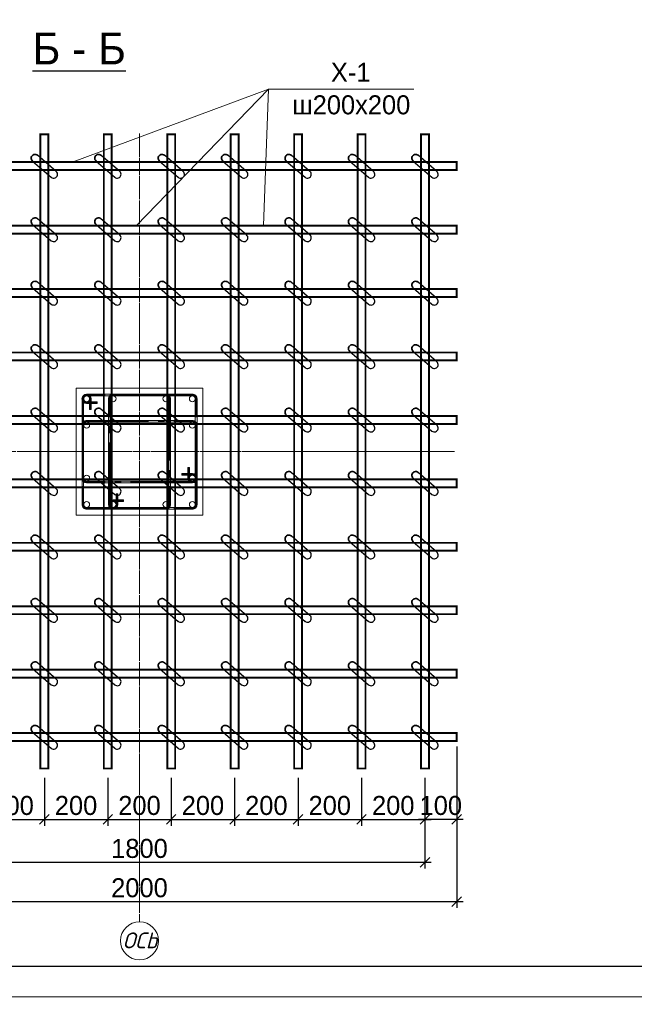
# Model space of a CAD drawing. Header units: millimetres. Extents: x -33345 to 4712671, y -3392 to 121473.
# Tile 114 of 256: x 716933 to 727106, y 44377 to 60674. Entities that reach past the tile are written whole.
import ezdxf

# ---------------------------------------------------------------- set-up
doc = ezdxf.new("R2010")
doc.units = ezdxf.units.MM
doc.linetypes.add('AM_DIN_G_W050', pattern=[13.75, 9.75, -1.5, 1, -1.5])
doc.linetypes.add('ГОСТ 2.303 5', pattern=[24, 20, -1.5, 1, -1.5])
for name, color, linetype in [('1', 7, 'Continuous'), ('_ось', 130, 'Continuous'), ('A _razmer rtt', 164, 'Continuous'), ('СПДС_РАЗМЕРЫ', 7, 'Continuous')]:
    doc.layers.add(name, color=color, linetype=linetype)
for name, color, linetype, lineweight in [('Lina', 7, 'Continuous', 20), ('w-line', 7, 'Continuous', 0), ('w-Армирования', 172, 'Continuous', 30), ('w-выноски', 7, 'Continuous', 0), ('КЖ Текст', 250, 'Continuous', 15), ('СПДС_w-ось', 4, 'Continuous', 0)]:
    doc.layers.add(name, color=color, linetype=linetype, lineweight=lineweight)
doc.styles.add('ISO', font='isocpeui.ttf')
doc.styles.get("Standard").update_dxf_attribs({"font": 'arial.ttf'})
doc.styles.add('Toxur', font='isocpeui.ttf', dxfattribs={"height": 250})
doc.styles.add('X-U-RW-01$0$StyleROMANS', font='GOTHIC.TTF')
doc.dimstyles.new('М100', dxfattribs={"dimscale": 100, "dimtxt": 3, "dimasz": 1.5, "dimexe": 1, "dimexo": 1.5, "dimgap": 0.6, "dimtad": 1, "dimdec": 0, "dimtxsty": 'Standard', "dimblk": 'OBLIQUE', "dimcen": 2.5, "dimdle": 1, "dimadec": 0, "dimazin": 0, "dimtfac": 1, "dimtdec": 0, "dimtmove": 0, "dimatfit": 3, "dimldrblk": 'OBLIQUE', "dimfxl": 1.25, "dimarcsym": 0})

# ---------------------------------------------------------------- blocks, each defined once
blk = doc.blocks.new('awe4tD')
at = {"layer": 'Lina', "ltscale": 10}
blk.add_lwpolyline([(-44239015, 22734378), (-44314815, 22734378), (-44314815, 22776378), (-44239015, 22776378)], close=True, dxfattribs=at)
at = {"layer": 'Lina', "lineweight": 30, "ltscale": 10}
blk.add_lwpolyline([(-44239515, 22734878), (-44312815, 22734878), (-44312815, 22775878), (-44239515, 22775878)], close=True, dxfattribs=at)
blk = doc.blocks.new('_Oblique')
at = {"color": 0, "linetype": 'ByBlock', "lineweight": -2}
blk.add_line((-0.5, -0.5), (0.5, 0.5), dxfattribs=at)
blk = doc.blocks.new('*D95')
at = {"layer": 'Defpoints', "color": 0, "lineweight": 13, "ltscale": 4, "transparency": 16777216}
for p in [(1227094, -267564), (1227594, -267564), (1227094, -268367)]:
    blk.add_point(p, dxfattribs=at)
at = {"layer": 'СПДС_РАЗМЕРЫ', "color": 0, "lineweight": -2, "ltscale": 4, "transparency": 16777216}
for p, q in [((1227094, -267714), (1227094, -268467)), ((1227594, -267714), (1227594, -268467)), ((1227694, -268367), (1226994, -268367))]:
    blk.add_line(p, q, dxfattribs=at)
at = {"layer": 'СПДС_РАЗМЕРЫ', "color": 0, "lineweight": -2, "ltscale": 4, "transparency": 16777216, "xscale": 150, "yscale": 150, "zscale": 150, "rotation": 180}
blk.add_blockref('_Oblique', (1227094, -268367), dxfattribs=at)
at = {"layer": 'СПДС_РАЗМЕРЫ', "color": 0, "lineweight": -2, "ltscale": 4, "transparency": 16777216, "xscale": 150, "yscale": 150, "zscale": 150}
blk.add_blockref('_Oblique', (1227594, -268367), dxfattribs=at)
at = {"layer": 'СПДС_РАЗМЕРЫ', "color": 0, "ltscale": 4, "transparency": 16777216, "insert": (1227344, -268149), "char_height": 300, "attachment_point": 5, "style": 'X-U-RW-01$0$StyleROMANS'}
blk.add_mtext('100', dxfattribs=at)
blk = doc.blocks.new('*D96')
at = {"layer": 'Defpoints', "color": 0, "lineweight": 13, "ltscale": 4, "transparency": 16777216}
for p in [(1218094, -267564), (1227094, -267564), (1227094, -269043)]:
    blk.add_point(p, dxfattribs=at)
at = {"layer": 'СПДС_РАЗМЕРЫ', "color": 0, "lineweight": -2, "ltscale": 4, "transparency": 16777216}
for p, q in [((1218094, -267714), (1218094, -269143)), ((1227094, -267714), (1227094, -269143)), ((1217994, -269043), (1227194, -269043))]:
    blk.add_line(p, q, dxfattribs=at)
at = {"layer": 'СПДС_РАЗМЕРЫ', "color": 0, "lineweight": -2, "ltscale": 4, "transparency": 16777216, "xscale": 150, "yscale": 150, "zscale": 150, "rotation": 180}
blk.add_blockref('_Oblique', (1218094, -269043), dxfattribs=at)
at = {"layer": 'СПДС_РАЗМЕРЫ', "color": 0, "lineweight": -2, "ltscale": 4, "transparency": 16777216, "xscale": 150, "yscale": 150, "zscale": 150}
blk.add_blockref('_Oblique', (1227094, -269043), dxfattribs=at)
at = {"layer": 'СПДС_РАЗМЕРЫ', "color": 0, "ltscale": 4, "transparency": 16777216, "insert": (1222594, -268826), "char_height": 300, "attachment_point": 5, "style": 'X-U-RW-01$0$StyleROMANS'}
blk.add_mtext('1800', dxfattribs=at)
blk = doc.blocks.new('*D97')
at = {"layer": 'Defpoints', "color": 0, "lineweight": 13, "ltscale": 4, "transparency": 16777216}
for p in [(1227594, -267065), (1217594, -267128), (1227594, -269663)]:
    blk.add_point(p, dxfattribs=at)
at = {"layer": 'СПДС_РАЗМЕРЫ', "color": 0, "lineweight": -2, "ltscale": 4, "transparency": 16777216}
for p, q in [((1227594, -267215), (1227594, -269763)), ((1217594, -267278), (1217594, -269763)), ((1217494, -269663), (1227694, -269663))]:
    blk.add_line(p, q, dxfattribs=at)
at = {"layer": 'СПДС_РАЗМЕРЫ', "color": 0, "lineweight": -2, "ltscale": 4, "transparency": 16777216, "xscale": 150, "yscale": 150, "zscale": 150, "rotation": 180}
blk.add_blockref('_Oblique', (1217594, -269663), dxfattribs=at)
at = {"layer": 'СПДС_РАЗМЕРЫ', "color": 0, "lineweight": -2, "ltscale": 4, "transparency": 16777216, "xscale": 150, "yscale": 150, "zscale": 150}
blk.add_blockref('_Oblique', (1227594, -269663), dxfattribs=at)
at = {"layer": 'СПДС_РАЗМЕРЫ', "color": 0, "ltscale": 4, "transparency": 16777216, "insert": (1222594, -269446), "char_height": 300, "attachment_point": 5, "style": 'X-U-RW-01$0$StyleROMANS'}
blk.add_mtext('2000', dxfattribs=at)
blk = doc.blocks.new('*D102')
at = {"layer": 'Defpoints', "color": 0, "lineweight": 13, "ltscale": 4, "transparency": 16777216}
for p in [(1223094, -267564), (1224094, -267564), (1224094, -268367)]:
    blk.add_point(p, dxfattribs=at)
at = {"layer": 'СПДС_РАЗМЕРЫ', "color": 0, "lineweight": -2, "ltscale": 4, "transparency": 16777216}
for p, q in [((1223094, -267714), (1223094, -268467)), ((1224094, -267714), (1224094, -268467)), ((1222994, -268367), (1224194, -268367))]:
    blk.add_line(p, q, dxfattribs=at)
at = {"layer": 'СПДС_РАЗМЕРЫ', "color": 0, "lineweight": -2, "ltscale": 4, "transparency": 16777216, "xscale": 150, "yscale": 150, "zscale": 150, "rotation": 180}
blk.add_blockref('_Oblique', (1223094, -268367), dxfattribs=at)
at = {"layer": 'СПДС_РАЗМЕРЫ', "color": 0, "lineweight": -2, "ltscale": 4, "transparency": 16777216, "xscale": 150, "yscale": 150, "zscale": 150}
blk.add_blockref('_Oblique', (1224094, -268367), dxfattribs=at)
at = {"layer": 'СПДС_РАЗМЕРЫ', "color": 0, "ltscale": 4, "transparency": 16777216, "insert": (1223594, -268149), "char_height": 300, "attachment_point": 5, "style": 'X-U-RW-01$0$StyleROMANS'}
blk.add_mtext('200', dxfattribs=at)
blk = doc.blocks.new('*D103')
at = {"layer": 'Defpoints', "color": 0, "lineweight": 13, "ltscale": 4, "transparency": 16777216}
for p in [(1224094, -267564), (1225094, -267564), (1225094, -268367)]:
    blk.add_point(p, dxfattribs=at)
at = {"layer": 'СПДС_РАЗМЕРЫ', "color": 0, "lineweight": -2, "ltscale": 4, "transparency": 16777216}
for p, q in [((1224094, -267714), (1224094, -268467)), ((1225094, -267714), (1225094, -268467)), ((1223994, -268367), (1225194, -268367))]:
    blk.add_line(p, q, dxfattribs=at)
at = {"layer": 'СПДС_РАЗМЕРЫ', "color": 0, "lineweight": -2, "ltscale": 4, "transparency": 16777216, "xscale": 150, "yscale": 150, "zscale": 150, "rotation": 180}
blk.add_blockref('_Oblique', (1224094, -268367), dxfattribs=at)
at = {"layer": 'СПДС_РАЗМЕРЫ', "color": 0, "lineweight": -2, "ltscale": 4, "transparency": 16777216, "xscale": 150, "yscale": 150, "zscale": 150}
blk.add_blockref('_Oblique', (1225094, -268367), dxfattribs=at)
at = {"layer": 'СПДС_РАЗМЕРЫ', "color": 0, "ltscale": 4, "transparency": 16777216, "insert": (1224594, -268149), "char_height": 300, "attachment_point": 5, "style": 'X-U-RW-01$0$StyleROMANS'}
blk.add_mtext('200', dxfattribs=at)
blk = doc.blocks.new('*D104')
at = {"layer": 'Defpoints', "color": 0, "lineweight": 13, "ltscale": 4, "transparency": 16777216}
for p in [(1225094, -267564), (1226094, -267564), (1226094, -268367)]:
    blk.add_point(p, dxfattribs=at)
at = {"layer": 'СПДС_РАЗМЕРЫ', "color": 0, "lineweight": -2, "ltscale": 4, "transparency": 16777216}
for p, q in [((1225094, -267714), (1225094, -268467)), ((1226094, -267714), (1226094, -268467)), ((1224994, -268367), (1226194, -268367))]:
    blk.add_line(p, q, dxfattribs=at)
at = {"layer": 'СПДС_РАЗМЕРЫ', "color": 0, "lineweight": -2, "ltscale": 4, "transparency": 16777216, "xscale": 150, "yscale": 150, "zscale": 150, "rotation": 180}
blk.add_blockref('_Oblique', (1225094, -268367), dxfattribs=at)
at = {"layer": 'СПДС_РАЗМЕРЫ', "color": 0, "lineweight": -2, "ltscale": 4, "transparency": 16777216, "xscale": 150, "yscale": 150, "zscale": 150}
blk.add_blockref('_Oblique', (1226094, -268367), dxfattribs=at)
at = {"layer": 'СПДС_РАЗМЕРЫ', "color": 0, "ltscale": 4, "transparency": 16777216, "insert": (1225594, -268149), "char_height": 300, "attachment_point": 5, "style": 'X-U-RW-01$0$StyleROMANS'}
blk.add_mtext('200', dxfattribs=at)
blk = doc.blocks.new('sdfdsf')
at = {"layer": '_ось', "color": 0, "linetype": 'AM_DIN_G_W050', "lineweight": 13, "ltscale": 100}
for points in [[(1363812, -15776), (1363812, -15610, 1), (1363692, -15610), (1363692, -17276, 0.414214), (1363752, -17336), (1365419, -17336, 0.414214), (1365479, -17276), (1365479, -15610, 0.414214), (1365419, -15550), (1363752, -15550, 1), (1363752, -15670), (1363919, -15670)], [(1364229, -17110), (1364229, -17276, -1), (1364109, -17276), (1364109, -15610, -0.414214), (1364169, -15550), (1365002, -15550, -0.414214), (1365062, -15610), (1365062, -17276, -0.414214), (1365002, -17336), (1364169, -17336, -1), (1364169, -17216), (1364335, -17216)], [(1365252, -16800), (1365419, -16800, -1), (1365419, -16920), (1363752, -16920, -0.414214), (1363692, -16860), (1363692, -16026, -0.414214), (1363752, -15966), (1365419, -15966, -0.414214), (1365479, -16026), (1365479, -16860, -1), (1365359, -16860), (1365359, -16693)]]:
    blk.add_lwpolyline(points, format="xyb", dxfattribs=at)
at = {"layer": 'w-line', "color": 0, "lineweight": 13, "ltscale": 100}
blk.add_lwpolyline([(1363585, -17443), (1365585, -17443), (1365585, -15443), (1363585, -15443)], close=True, dxfattribs=at)
at = {"layer": 'w-Армирования', "color": 0, "lineweight": 13, "ltscale": 100}
for points in [[(1363919, -15656), (1363752, -15656, -1), (1363752, -15563), (1365419, -15563, -0.414214), (1365465, -15610), (1365465, -17276, -0.414214), (1365419, -17323), (1363752, -17323, -0.414214), (1363705, -17276), (1363705, -15610, -1.00001), (1363799, -15610), (1363799, -15776), (1363825, -15776), (1363825, -15610, 1), (1363679, -15610), (1363679, -17276, 0.414214), (1363752, -17350), (1365419, -17350, 0.414214), (1365492, -17276), (1365492, -15610, 0.414214), (1365419, -15536), (1363752, -15536, 1), (1363752, -15683), (1363919, -15683)], [(1364335, -17230), (1364169, -17230, 1), (1364169, -17323), (1365002, -17323, 0.414214), (1365049, -17276), (1365049, -15610, 0.414214), (1365002, -15563), (1364169, -15563, 0.414214), (1364122, -15610), (1364122, -17276, 1.00001), (1364215, -17276), (1364215, -17110), (1364242, -17110), (1364242, -17276, -1), (1364095, -17276), (1364095, -15610, -0.414214), (1364169, -15536), (1365002, -15536, -0.414214), (1365075, -15610), (1365075, -17276, -0.414214), (1365002, -17350), (1364169, -17350, -1), (1364169, -17203), (1364335, -17203)], [(1365372, -16693), (1365372, -16860, 1), (1365465, -16860), (1365465, -16026, 0.414214), (1365419, -15980), (1363752, -15980, 0.414214), (1363705, -16026), (1363705, -16860, 0.414214), (1363752, -16906), (1365419, -16906, 1.00001), (1365419, -16813), (1365252, -16813), (1365252, -16786), (1365419, -16786, -1), (1365419, -16933), (1363752, -16933, -0.414214), (1363679, -16860), (1363679, -16026, -0.414214), (1363752, -15953), (1365419, -15953, -0.414214), (1365492, -16026), (1365492, -16860, -1), (1365345, -16860), (1365345, -16693)]]:
    blk.add_lwpolyline(points, format="xyb", close=True, dxfattribs=at)
for centre in [(1363752, -15610), (1364169, -15610), (1365002, -15610), (1365419, -15610), (1363752, -16026), (1365419, -16026), (1363752, -16860), (1365419, -16860), (1363752, -17276), (1364169, -17276), (1365002, -17276), (1365419, -17276)]:
    blk.add_circle(centre, 46.7, dxfattribs=at)
at = {"layer": 'w-выноски', "color": 0, "lineweight": 13, "ltscale": 4}
for points in [[(1365476, -15891), (1365482, -15750)], [(1365267, -16921), (1365126, -16918)]]:
    blk.add_lwpolyline(points, dxfattribs=at)
blk = doc.blocks.new('*D109')
at = {"layer": 'Defpoints', "color": 0, "lineweight": 13, "ltscale": 4, "transparency": 16777216}
for p in [(1222094, -267564), (1223094, -267564), (1223094, -268367)]:
    blk.add_point(p, dxfattribs=at)
at = {"layer": 'СПДС_РАЗМЕРЫ', "color": 0, "lineweight": -2, "ltscale": 4, "transparency": 16777216}
for p, q in [((1222094, -267714), (1222094, -268467)), ((1223094, -267714), (1223094, -268467)), ((1221994, -268367), (1223194, -268367))]:
    blk.add_line(p, q, dxfattribs=at)
at = {"layer": 'СПДС_РАЗМЕРЫ', "color": 0, "lineweight": -2, "ltscale": 4, "transparency": 16777216, "xscale": 150, "yscale": 150, "zscale": 150, "rotation": 180}
blk.add_blockref('_Oblique', (1222094, -268367), dxfattribs=at)
at = {"layer": 'СПДС_РАЗМЕРЫ', "color": 0, "lineweight": -2, "ltscale": 4, "transparency": 16777216, "xscale": 150, "yscale": 150, "zscale": 150}
blk.add_blockref('_Oblique', (1223094, -268367), dxfattribs=at)
at = {"layer": 'СПДС_РАЗМЕРЫ', "color": 0, "ltscale": 4, "transparency": 16777216, "insert": (1222594, -268149), "char_height": 300, "attachment_point": 5, "style": 'X-U-RW-01$0$StyleROMANS'}
blk.add_mtext('200', dxfattribs=at)
blk = doc.blocks.new('*D110')
at = {"layer": 'Defpoints', "color": 0, "lineweight": 13, "ltscale": 4, "transparency": 16777216}
for p in [(1221094, -267564), (1222094, -267564), (1222094, -268367)]:
    blk.add_point(p, dxfattribs=at)
at = {"layer": 'СПДС_РАЗМЕРЫ', "color": 0, "lineweight": -2, "ltscale": 4, "transparency": 16777216}
for p, q in [((1221094, -267714), (1221094, -268467)), ((1222094, -267714), (1222094, -268467)), ((1220994, -268367), (1222194, -268367))]:
    blk.add_line(p, q, dxfattribs=at)
at = {"layer": 'СПДС_РАЗМЕРЫ', "color": 0, "lineweight": -2, "ltscale": 4, "transparency": 16777216, "xscale": 150, "yscale": 150, "zscale": 150, "rotation": 180}
blk.add_blockref('_Oblique', (1221094, -268367), dxfattribs=at)
at = {"layer": 'СПДС_РАЗМЕРЫ', "color": 0, "lineweight": -2, "ltscale": 4, "transparency": 16777216, "xscale": 150, "yscale": 150, "zscale": 150}
blk.add_blockref('_Oblique', (1222094, -268367), dxfattribs=at)
at = {"layer": 'СПДС_РАЗМЕРЫ', "color": 0, "ltscale": 4, "transparency": 16777216, "insert": (1221594, -268149), "char_height": 300, "attachment_point": 5, "style": 'X-U-RW-01$0$StyleROMANS'}
blk.add_mtext('200', dxfattribs=at)
blk = doc.blocks.new('*D111')
at = {"layer": 'Defpoints', "color": 0, "lineweight": 13, "ltscale": 4, "transparency": 16777216}
for p in [(1220094, -267564), (1221094, -267564), (1221094, -268367)]:
    blk.add_point(p, dxfattribs=at)
at = {"layer": 'СПДС_РАЗМЕРЫ', "color": 0, "lineweight": -2, "ltscale": 4, "transparency": 16777216}
for p, q in [((1220094, -267714), (1220094, -268467)), ((1221094, -267714), (1221094, -268467)), ((1219994, -268367), (1221194, -268367))]:
    blk.add_line(p, q, dxfattribs=at)
at = {"layer": 'СПДС_РАЗМЕРЫ', "color": 0, "lineweight": -2, "ltscale": 4, "transparency": 16777216, "xscale": 150, "yscale": 150, "zscale": 150, "rotation": 180}
blk.add_blockref('_Oblique', (1220094, -268367), dxfattribs=at)
at = {"layer": 'СПДС_РАЗМЕРЫ', "color": 0, "lineweight": -2, "ltscale": 4, "transparency": 16777216, "xscale": 150, "yscale": 150, "zscale": 150}
blk.add_blockref('_Oblique', (1221094, -268367), dxfattribs=at)
at = {"layer": 'СПДС_РАЗМЕРЫ', "color": 0, "ltscale": 4, "transparency": 16777216, "insert": (1220594, -268149), "char_height": 300, "attachment_point": 5, "style": 'X-U-RW-01$0$StyleROMANS'}
blk.add_mtext('200', dxfattribs=at)
blk = doc.blocks.new('ftr')
at = {"layer": '1', "lineweight": 30, "ltscale": 10}
for points in [[(1246317, -270907), (1246022, -270651)], [(1245944, -270742), (1246239, -270998)]]:
    blk.add_lwpolyline(points, dxfattribs=at)
blk.add_arc((1246278, -270952), 60, 228.9886, 49.2181, dxfattribs=at)
at = {"layer": 'w-Армирования', "color": 0, "lineweight": 35, "ltscale": 100}
blk.add_arc((1245983, -270697), 60, 49.1034, 229.1233, dxfattribs=at)
blk = doc.blocks.new('*D101')
at = {"layer": 'Defpoints', "color": 0, "lineweight": 13, "ltscale": 4, "transparency": 16777216}
for p in [(1226094, -267564), (1227094, -267564), (1227094, -268367)]:
    blk.add_point(p, dxfattribs=at)
at = {"layer": 'СПДС_РАЗМЕРЫ', "color": 0, "lineweight": -2, "ltscale": 4, "transparency": 16777216}
for p, q in [((1226094, -267714), (1226094, -268467)), ((1227094, -267714), (1227094, -268467)), ((1225994, -268367), (1227194, -268367))]:
    blk.add_line(p, q, dxfattribs=at)
at = {"layer": 'СПДС_РАЗМЕРЫ', "color": 0, "lineweight": -2, "ltscale": 4, "transparency": 16777216, "xscale": 150, "yscale": 150, "zscale": 150, "rotation": 180}
blk.add_blockref('_Oblique', (1226094, -268367), dxfattribs=at)
at = {"layer": 'СПДС_РАЗМЕРЫ', "color": 0, "lineweight": -2, "ltscale": 4, "transparency": 16777216, "xscale": 150, "yscale": 150, "zscale": 150}
blk.add_blockref('_Oblique', (1227094, -268367), dxfattribs=at)
at = {"layer": 'СПДС_РАЗМЕРЫ', "color": 0, "ltscale": 4, "transparency": 16777216, "insert": (1226594, -268149), "char_height": 300, "attachment_point": 5, "style": 'X-U-RW-01$0$StyleROMANS'}
blk.add_mtext('200', dxfattribs=at)
blk = doc.blocks.new('setk1')
at = {"layer": 'w-Армирования', "color": 0, "lineweight": 35, "ltscale": 100, "const_width": 30}
for points in [[(1221156.9, -267563.9), (1221031.9, -267563.9), (1221031.9, -257566.5), (1221156.9, -257566.5)], [(1222156.9, -267563.9), (1222031.9, -267563.9), (1222031.9, -257566.5), (1222156.9, -257566.5)], [(1223156.9, -267563.9), (1223031.9, -267563.9), (1223031.9, -257566.5), (1223156.9, -257566.5)], [(1224156.9, -267563.9), (1224031.9, -267563.9), (1224031.9, -257566.5), (1224156.9, -257566.5)], [(1225156.9, -267563.9), (1225031.9, -267563.9), (1225031.9, -257566.5), (1225156.9, -257566.5)], [(1226156.9, -267563.9), (1226031.9, -267563.9), (1226031.9, -257566.5), (1226156.9, -257566.5)], [(1227156.9, -267563.9), (1227031.9, -267563.9), (1227031.9, -257566.5), (1227156.9, -257566.5)], [(1217594.4, -258004.9), (1217594.4, -258129.9), (1227594.4, -258130), (1227594.4, -258005)], [(1217594.4, -259007), (1217594.4, -259132), (1227594.4, -259132.1), (1227594.4, -259007.1)], [(1217594.4, -260007), (1217594.4, -260132), (1227594.4, -260132.1), (1227594.4, -260007.1)], [(1217594.4, -261007), (1217594.4, -261132), (1227594.4, -261132.1), (1227594.4, -261007.1)], [(1217594.4, -262007), (1217594.4, -262132), (1227594.4, -262132.1), (1227594.4, -262007.1)], [(1217594.4, -263007), (1217594.4, -263132), (1227594.4, -263132.1), (1227594.4, -263007.1)], [(1217594.4, -264007), (1217594.4, -264132), (1227594.4, -264132.1), (1227594.4, -264007.1)], [(1217594.4, -265007), (1217594.4, -265132), (1227594.4, -265132.1), (1227594.4, -265007.1)], [(1217594.4, -266007), (1217594.4, -266132), (1227594.4, -266132.1), (1227594.4, -266007.1)], [(1217594.4, -267004.2), (1217594.4, -267129.2), (1227594.4, -267129.3), (1227594.4, -267004.3)]]:
    blk.add_lwpolyline(points, close=True, dxfattribs=at)
at = {"layer": 'w-выноски', "color": 0, "lineweight": 0, "ltscale": 4}
for p, q in [((1221548, -258002.8), (1224625.4, -256853.8)), ((1222548, -259004.9), (1224625.4, -256853.8)), ((1224548, -259004.9), (1224625.4, -256853.8)), ((1224625.4, -256853.8), (1226916.3, -256853.8))]:
    blk.add_line(p, q, dxfattribs=at)
at = {"layer": 'СПДС_w-ось', "color": 0, "linetype": 'ГОСТ 2.303 5', "lineweight": 9, "ltscale": 4}
for points in [[(1222594.4, -257552.3), (1222594.4, -259069.6), (1222594.4, -269474), (1222594.4, -269980.7)], [(1224585.3, -262569.6), (1227559.1, -262569.6), (1215375.8, -262569.6), (1214904.6, -262569.6)]]:
    blk.add_lwpolyline(points, dxfattribs=at)
at = {"layer": 'СПДС_РАЗМЕРЫ', "color": 0, "lineweight": 9}
blk.add_circle((1222594.4, -270280.8), 300.1, dxfattribs=at)
blk.add_blockref('sdfdsf', (-141991.1, -246126.7))
at = {"layer": 'A _razmer rtt'}
for p in [(-25035.2, 12753.1), (-24035.2, 12753.1), (-23035.2, 12753.1), (-22035.2, 12753.1), (-21035.2, 12753.1), (-20035.2, 12753.1), (-19035.2, 12753.1), (-25035.2, 11753), (-24035.2, 11753.1), (-23035.2, 11753.1), (-22035.2, 11753.1), (-21035.2, 11753), (-20035.2, 11753), (-19035.2, 11753), (-25035.2, 10753), (-24035.2, 10753.1), (-23035.2, 10753.1), (-22035.2, 10753.1), (-21035.2, 10753), (-20035.2, 10753), (-19035.2, 10753), (-25035.2, 9753), (-24035.2, 9753.1), (-23035.2, 9753.1), (-22035.2, 9753.1), (-21035.2, 9753), (-20035.2, 9753), (-19035.2, 9753), (-25035.2, 8753), (-24035.2, 8753.1), (-23035.2, 8753.1), (-22035.2, 8753.1), (-21035.2, 8753), (-20035.2, 8753), (-19035.2, 8753), (-25035.2, 7753), (-24035.2, 7753.1), (-23035.2, 7753.1), (-22035.2, 7753.1), (-21035.2, 7753), (-20035.2, 7753), (-19035.2, 7753), (-25035.2, 6753), (-24035.2, 6753.1), (-23035.2, 6753.1), (-22035.2, 6753.1), (-21035.2, 6753), (-20035.2, 6753), (-19035.2, 6753), (-25035.2, 5753), (-24035.2, 5753.1), (-23035.2, 5753.1), (-22035.2, 5753.1), (-21035.2, 5753), (-20035.2, 5753), (-19035.2, 5753), (-25035.2, 4753), (-24035.2, 4753.1), (-23035.2, 4753.1), (-22035.2, 4753.1), (-21035.2, 4753), (-20035.2, 4753), (-19035.2, 4753), (-25035.2, 3753), (-24035.2, 3753.1), (-23035.2, 3753.1), (-22035.2, 3753.1), (-21035.2, 3753), (-20035.2, 3753), (-19035.2, 3753)]:
    blk.add_blockref('ftr', p, dxfattribs=at)
at = {"attachment_point": 1, "style": 'X-U-RW-01$0$StyleROMANS'}
for s, insert, char_height, width in [('{\\LБ - Б} ', (1220908.5, -255964.9), 500, 2703.797), ('X-1', (1225611.5, -256439.9), 300, 3547.04), ('ш200х200', (1225002.1, -256952.6), 300, 3547.04)]:
    blk.add_mtext(s, dxfattribs=dict(at, insert=insert, char_height=char_height, width=width))
at = {"layer": 'A _razmer rtt', "insert": (1222330, -270149.2), "char_height": 250, "width": 188.761, "attachment_point": 1, "style": 'Toxur'}
blk.add_mtext('ОСЬ', dxfattribs=at)
at = {"layer": 'СПДС_РАЗМЕРЫ', "color": 0, "ltscale": 4}
for base, p1, p2, picture, middle in [((1227594.4, -269663.2), (1217594.4, -267127.9), (1227594.4, -267065.4), '*D97', (1222594.4, -269445.7)), ((1227094.4, -269043.1), (1218094.4, -267563.9), (1227094.4, -267563.9), '*D96', (1222594.4, -268825.5)), ((1221094.4, -268366.8), (1220094.4, -267563.9), (1221094.4, -267563.9), '*D111', (1220594.4, -268149.3)), ((1222094.4, -268366.8), (1221094.4, -267563.9), (1222094.4, -267563.9), '*D110', (1221594.4, -268149.3)), ((1223094.4, -268366.8), (1222094.4, -267563.9), (1223094.4, -267563.9), '*D109', (1222594.4, -268149.3)), ((1224094.4, -268366.8), (1223094.4, -267563.9), (1224094.4, -267563.9), '*D102', (1223594.4, -268149.3)), ((1225094.4, -268366.8), (1224094.4, -267563.9), (1225094.4, -267563.9), '*D103', (1224594.4, -268149.3)), ((1226094.4, -268366.8), (1225094.4, -267563.9), (1226094.4, -267563.9), '*D104', (1225594.4, -268149.3)), ((1227094.4, -268366.8), (1226094.4, -267563.9), (1227094.4, -267563.9), '*D101', (1226594.4, -268149.3))]:
    dim = blk.add_linear_dim(base=base, p1=p1, p2=p2, dimstyle='М100', override={"dimlfac": 0.2, "dimtxsty": 'X-U-RW-01$0$StyleROMANS'}, dxfattribs=at)
    dim.commit()
    dim.dimension.update_dxf_attribs({"geometry": picture, "text_midpoint": middle})
dim = blk.add_linear_dim(base=(1227094.4, -268366.8), p1=(1227594.4, -267563.9), p2=(1227094.4, -267563.9), dimstyle='М100', override={"dimlfac": 0.2, "dimtxsty": 'X-U-RW-01$0$StyleROMANS'}, dxfattribs=at)
dim.commit()
dim.dimension.update_dxf_attribs({"geometry": '*D95', "text_midpoint": (1227344.4, -268366.8), "dimtype": 128})

msp = doc.modelspace()

# ---------------------------------------------------------------- block references
msp.add_blockref('awe4tD', (44985503.28, -22689876.566))
at = {"layer": 'A _razmer rtt', "xscale": 1.05, "yscale": 1.05, "zscale": 1.05}
msp.add_blockref('setk1', (-564808.087, 329222.898), dxfattribs=at)

# ---------------------------------------------------------------- texts
at = {"attachment_point": 1, "style": 'ISO'}
for s, insert, char_height, width in [('\\pi4343.31532;{\\LА-А\\P\\pi0;Армирование приямка. M 1:20}', (351439.431, 62275.551), 500, 9875.6458), ('\\pi2734.5;{\\H1.33333x;Примечание:\\H1.25003x; \\P\\pi0;}1. Данный лист читать совместно с листом {\\C1;КР-3.\\P}2. Бетонирование допускается после установки всех выпускаемых стержней в вертикальные конструкции.', (328516.802, 47688.501), 300, 15750.75644)]:
    msp.add_mtext(s, dxfattribs=dict(at, insert=insert, char_height=char_height, width=width))
at = {"layer": 'КЖ Текст', "color": 0, "char_height": 350, "width": 36452.73295, "attachment_point": 5, "style": 'X-U-RW-01$0$StyleROMANS'}
for insert in [(615272.163, 47581.363), (691072.163, 47581.363)]:
    msp.add_mtext('\\pi-687.015,l700,t700;1.^IДанный лист читать совместно с л. \\P2.^IВязку поперечных стержней (хомутов) во всех пересечениях с рабочей арматурой проводить отожжённой стальной проволокой диаметром 0.8-1.2мм. \\P3.^IКонцы поперечных стержней (хомутов) заводить в тело бетона на длину не менее 50мм.\\P4.^IКонцы продольных стержней заанкеровать в торцевые колонны на длину 40d (d-длина арматурного стержня).\\P5.^IМарка стали для арматуры АIII и АI должно быть 25Г2С или 35ГС по ГОСТ 14098-91\\P{\\A1;\\C256;6.^IПосле распалубливания боковые и верхние поверхности фундамента, соприкасающиеся с грунтом, обклеить полиизолом выступающими снизу фундамента. }', dxfattribs=dict(at, insert=insert))

doc.saveas('drawing.dxf')
